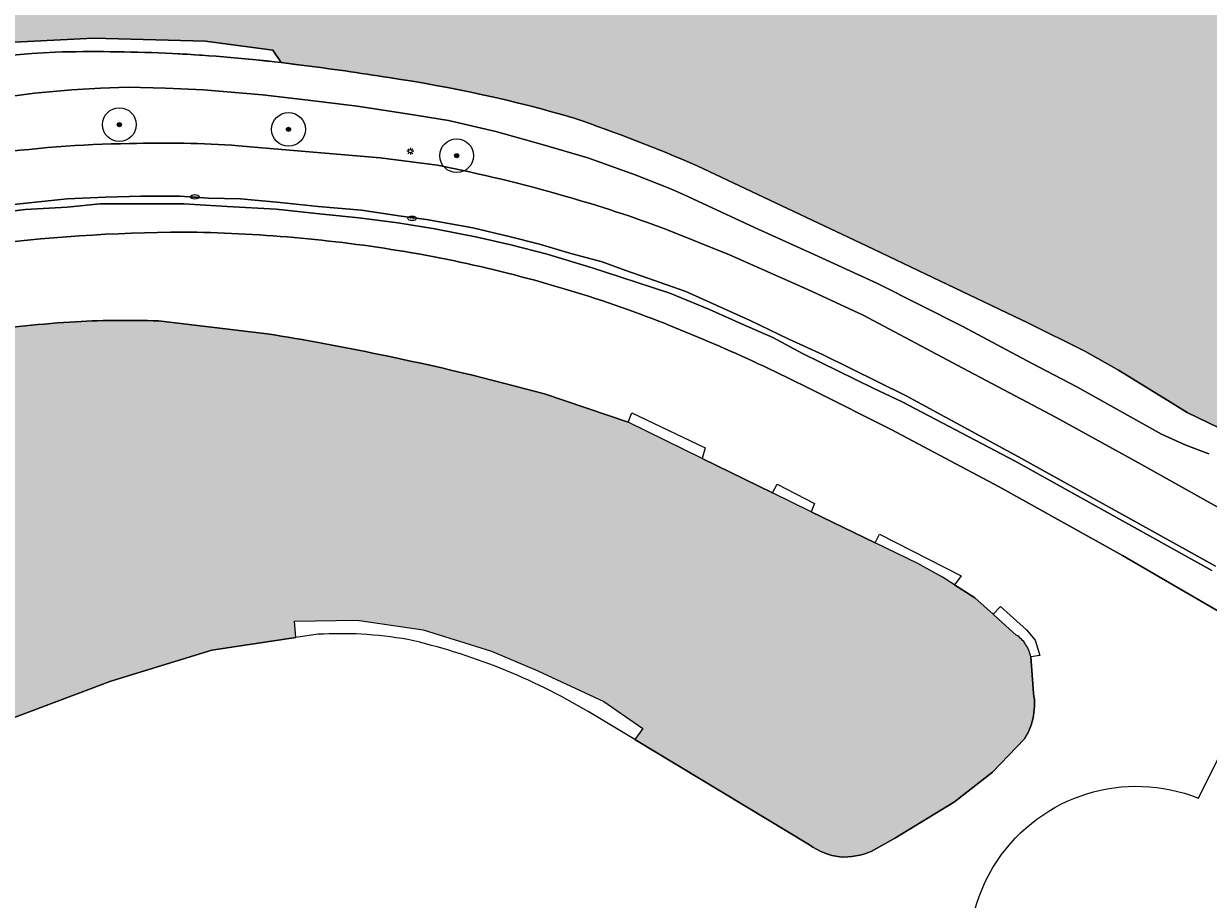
# Model space of a CAD drawing. Header units: metres. Extents: x 125349 to 128236, y 501602 to 503797.
# Tile 137 of 256: x 126871 to 126941, y 501774 to 501826. Entities that reach past the tile are written whole.
import ezdxf
from ezdxf.enums import TextEntityAlignment as Align

# ---------------------------------------------------------------- set-up
doc = ezdxf.new("R2010")
doc.units = ezdxf.units.M
doc.layers.get('0').update_dxf_attribs({"linetype": 'CONTINUOUS'})
for name, color, linetype, lineweight in [('B-WE-GK-BESCHOEIING-G', 130, 'GK-BESCHOEIING-SO', 18), ('B-WE-GR-BOOM-S-500', 90, 'CONTINUOUS', 18), ('B-WE-GR-GROENVOORZIENING-GV', 80, 'CONTINUOUS', 18), ('B-WE-IE-MEUBILAIR-S', 7, 'CONTINUOUS', 18), ('B-WE-OG-TERREIN_BEGROEID-GV', 7, 'CONTINUOUS', 18), ('B-WE-OG-WATER-GV', 130, 'CONTINUOUS', 18), ('B-WE-OG-WATER_SLOOT-GV', 120, 'CONTINUOUS', 18), ('B-WE-VH-GESLOTENVERHARDING-GV', 10, 'CONTINUOUS', 18), ('B-WE-VH-OPENVERHARDING_BETONSTRAATSTEEN-GV', 90, 'CONTINUOUS', 18)]:
    doc.layers.add(name, color=color, linetype=linetype, lineweight=lineweight)
doc.layers.add('B-WE-OG-WATER-V', color=7, linetype='CONTINUOUS', lineweight=18, true_color=0xbee8ff)
doc.layers.add('B-WE-OG-WATER_SLOOT-V', color=7, linetype='CONTINUOUS', lineweight=18, true_color=0x73e9ff)
doc.styles.add('NLCS-ISO', font='NLCS-ISO.ttf')
doc.linetypes.add('GK-BESCHOEIING-SO', pattern='A,18,-3,[1,NLCS.SHX,S=0.6,R=0,X=0,Y=0],-3', length=24)

# ---------------------------------------------------------------- blocks, each defined once
blk = doc.blocks.new('SIE-MEUBILAIR_PAAL_LICHTMAST-SO')
for points in [[(-0.625, 0), (-1, 0)], [(-0.7071067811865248, 0.7071067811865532), (-0.4419417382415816, 0.44194173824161)], [(0, 1), (0, 0.625)], [(0.44194173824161, 0.4419417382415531), (0.7071067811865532, 0.7071067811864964)], [(1, 0), (0.625, 0)], [(-0.7071067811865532, -0.7071067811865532), (-0.4419417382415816, -0.44194173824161)], [(0, -0.625), (0, -1)], [(0.4419417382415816, -0.4419417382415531), (0.7071067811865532, -0.7071067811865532)]]:
    blk.add_lwpolyline(points)
blk.add_circle((0, 0), 0.5)
blk = doc.blocks.new('SIE-MEUBILAIR_PUT_KOLK-SO')
blk.add_ellipse((0, 0), major_axis=(1.25, 4.517432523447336e-15), ratio=0.5400000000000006)
at = {"style": 'NLCS-ISO'}
blk.add_text('klk', height=0.75, dxfattribs=at).set_placement((0.0261189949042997, 2.557953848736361e-13), align=Align.MIDDLE_CENTER)
blk = doc.blocks.new('SGR-BOOM_01-SO')
at = {"linetype": 'ByBlock', "lineweight": 18}
h = blk.add_hatch(color=0, dxfattribs=at)
h.dxf.hatch_style = 1
edge = h.paths.add_edge_path()
edge.add_arc((0, 0), 0.25, 0, 360)
at = {"color": 0, "linetype": 'ByBlock', "lineweight": 18}
for radius in [2, 0.25]:
    blk.add_circle((0, 0), radius, dxfattribs=at)

msp = doc.modelspace()

# ---------------------------------------------------------------- hatches: boundary and pattern name
at = {"layer": 'B-WE-OG-WATER-V'}
h = msp.add_hatch(color=256, dxfattribs=at)
edge = h.paths.add_edge_path()
edge.add_line((126911.374, 501800.566), (126906.989, 501802.71))
edge.add_line((126906.989, 501802.71), (126902.031, 501804.384))
edge.add_arc((126864.2153282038, 501667.8966389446), 141.6291804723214, 74.5138872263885, 78.57415426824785)
edge.add_arc((126867.5411241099, 501690.8188976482), 118.5092821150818, 77.95481448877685, 81.22806397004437)
edge.add_line((126885.614, 501807.942), (126879.203, 501808.709))
edge.add_arc((126877.3182073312, 501753.1103685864), 55.63056946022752, 88.05841757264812, 93.46908842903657)
edge.add_arc((126878.387039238, 501741.2340339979), 67.55071439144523, 93.76445973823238, 98.9242473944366)
edge.add_line((126867.908, 501807.967), (126868.21, 501806.98))
edge.add_line((126868.21, 501806.98), (126865.37, 501806.45))
edge.add_line((126865.37, 501806.45), (126862.53, 501805.43))
edge.add_line((126862.53, 501805.43), (126859.4, 501804.09))
edge.add_line((126859.4, 501804.09), (126857.57, 501802.98))
edge.add_line((126857.57, 501802.98), (126856.12, 501801.39))
edge.add_line((126856.12, 501801.39), (126854.92, 501799.12))
edge.add_line((126854.92, 501799.12), (126853.81, 501796.57))
edge.add_line((126853.81, 501796.57), (126852.773, 501796.831))
edge.add_arc((126861.9078079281, 501794.8792080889), 9.340996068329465, 167.9392311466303, 182.5415019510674)
edge.add_line((126852.576, 501794.465), (126852.65, 501789.664))
edge.add_arc((126859.0103928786, 501790.3820186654), 6.400792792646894, 186.4407977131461, 227.9104828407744)
edge.add_arc((126858.3862770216, 501789.4653705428), 5.304367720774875, 226.2763492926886, 244.1441835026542)
edge.add_line((126856.073, 501784.692), (126859.886, 501782.947))
edge.add_arc((126862.2756901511, 501792.3214649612), 9.674255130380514, 255.699030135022, 272.4426450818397)
edge.add_arc((126862.0922286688, 501791.9765169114), 9.339538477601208, 273.6573944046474, 294.619574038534)
edge.add_line((126865.983, 501783.486), (126876.364, 501787.39))
edge.add_line((126876.364, 501787.39), (126882.355, 501789.223))
edge.add_line((126882.355, 501789.223), (126887.33, 501789.968))
edge.add_line((126887.33, 501789.968), (126887.24, 501790.95))
edge.add_line((126887.24, 501790.95), (126890.95, 501791))
edge.add_line((126890.95, 501791), (126894.85, 501790.42))
edge.add_line((126894.85, 501790.42), (126898.89, 501789.17))
edge.add_line((126898.89, 501789.17), (126901.64, 501788.01))
edge.add_line((126901.64, 501788.01), (126905.54, 501786.18))
edge.add_line((126905.54, 501786.18), (126907.85, 501784.59))
edge.add_line((126907.85, 501784.59), (126907.379, 501783.934))
edge.add_line((126907.379, 501783.934), (126917.714, 501777.701))
edge.add_arc((126920.0857663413, 501781.087814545), 4.134705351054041, 234.9966710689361, 262.1353423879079)
edge.add_arc((126919.7293775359, 501781.211016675), 4.224208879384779, 267.1589078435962, 292.8393738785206)
edge.add_line((126921.369, 501777.318), (126922.815, 501778.133))
edge.add_line((126922.815, 501778.133), (126926.305, 501780.253))
edge.add_line((126926.305, 501780.253), (126928.546, 501782.016))
edge.add_line((126928.546, 501782.016), (126930.434, 501783.989))
edge.add_arc((126927.8735268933, 501785.7603862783), 3.113491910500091, 325.3237434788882, 348.73172170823)
edge.add_arc((126927.4763312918, 501786.0154564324), 3.557059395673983, 345.9514230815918, 370.8330784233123)
edge.add_line((126930.97, 501786.684), (126930.809, 501788.831))
edge.add_arc((126929.0721954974, 501788.5405160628), 1.76092895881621, 9.49494695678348, 35.65631234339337)
edge.add_arc((126929.1268212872, 501788.7458110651), 1.602566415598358, 30.82523670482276, 58.96679335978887)
edge.add_line((126929.953, 501790.119), (126928.902, 501791.058))
edge.add_line((126928.902, 501791.058), (126928.578, 501791.348))
edge.add_line((126928.578, 501791.348), (126927.494, 501792.315))
edge.add_line((126927.494, 501792.315), (126926.305, 501793.088))
edge.add_line((126926.305, 501793.088), (126925.587, 501793.555))
edge.add_line((126925.587, 501793.555), (126924.133, 501794.348))
edge.add_line((126924.133, 501794.348), (126921.599, 501795.579))
edge.add_line((126921.599, 501795.579), (126917.817, 501797.416))
edge.add_line((126917.817, 501797.416), (126915.53, 501798.534))
edge.add_line((126915.53, 501798.534), (126911.374, 501800.566))
at = {"layer": 'B-WE-OG-WATER_SLOOT-V'}
h = msp.add_hatch(color=256, dxfattribs=at)
edge = h.paths.add_edge_path()
edge.add_line((127094.3, 501993.814), (127096.143, 501994.743))
edge.add_line((127096.143, 501994.743), (127100.236, 501997.202))
edge.add_line((127100.236, 501997.202), (127103.694, 501999.28))
edge.add_line((127103.694, 501999.28), (127104.776, 502000))
edge.add_line((127104.776, 502000), (127105.553, 502000.518))
edge.add_line((127105.553, 502000.518), (127108.717, 502002.751))
edge.add_arc((127072.174506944, 502049.8297442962), 59.59666067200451, 307.8185929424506, 318.0726703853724)
edge.add_arc((127071.8661325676, 502049.9576134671), 59.91163227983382, 318.1787457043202, 328.3553430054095)
edge.add_line((127122.87, 502018.525), (127126.861, 502024.853))
edge.add_line((127126.861, 502024.853), (127132.166, 502033.477))
edge.add_line((127132.166, 502033.477), (127132.671, 502034.425))
edge.add_arc((127130.1143154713, 502035.3242463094), 2.710217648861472, 340.6220229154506, 381.6695027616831)
edge.add_arc((127130.1437127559, 502035.2561767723), 2.709046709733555, 23.23719465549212, 44.67900046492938)
edge.add_arc((127130.1356300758, 502035.2505256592), 2.718767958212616, 44.64391315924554, 65.98737231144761)
edge.add_arc((127129.5055395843, 502033.7402402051), 4.35492962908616, 66.50091413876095, 89.493987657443)
edge.add_line((127129.544, 502038.095), (127127.738, 502037.935))
edge.add_line((127127.738, 502037.935), (127127.326, 502037.866))
edge.add_line((127127.326, 502037.866), (127127.051, 502037.715))
edge.add_line((127127.051, 502037.715), (127126.379, 502036.894))
edge.add_line((127126.379, 502036.894), (127125.6, 502035.986))
edge.add_line((127125.6, 502035.986), (127123.881, 502033.43))
edge.add_line((127123.881, 502033.43), (127123.342, 502032.674))
edge.add_line((127123.342, 502032.674), (127123.422, 502032.273))
edge.add_line((127123.422, 502032.273), (127122.402, 502030.393))
edge.add_line((127122.402, 502030.393), (127121.394, 502028.605))
edge.add_line((127121.394, 502028.605), (127120.385, 502026.841))
edge.add_line((127120.385, 502026.841), (127118.609, 502024.124))
edge.add_line((127118.609, 502024.124), (127116.855, 502021.466))
edge.add_line((127116.855, 502021.466), (127114.621, 502018.291))
edge.add_line((127114.621, 502018.291), (127113.314, 502016.537))
edge.add_line((127113.314, 502016.537), (127111.824, 502015.197))
edge.add_line((127111.824, 502015.197), (127110.793, 502013.902))
edge.add_line((127110.793, 502013.902), (127109.269, 502012.297))
edge.add_line((127109.269, 502012.297), (127107.045, 502009.971))
edge.add_line((127107.045, 502009.971), (127105.498, 502008.423))
edge.add_line((127105.498, 502008.423), (127104.73, 502007.575))
edge.add_line((127104.73, 502007.575), (127103.045, 502006.131))
edge.add_line((127103.045, 502006.131), (127100.937, 502004.275))
edge.add_line((127100.937, 502004.275), (127098.679, 502002.636))
edge.add_line((127098.679, 502002.636), (127096.41, 502001.341))
edge.add_line((127096.41, 502001.341), (127094.221, 502000.252))
edge.add_line((127094.221, 502000.252), (127093.34, 502000.05))
edge.add_line((127093.34, 502000.05), (127092.481, 502000.131))
edge.add_line((127092.481, 502000.131), (127092.108, 502000.067))
edge.add_line((127092.108, 502000.067), (127091.654, 501999.791))
edge.add_line((127091.654, 501999.791), (127091.524, 501999.683))
edge.add_line((127091.524, 501999.683), (127090.811, 501999.094))
edge.add_line((127090.811, 501999.094), (127089.807, 501998.316))
edge.add_line((127089.807, 501998.316), (127088.17, 501997.473))
edge.add_line((127088.17, 501997.473), (127086.678, 501996.906))
edge.add_line((127086.678, 501996.906), (127084.069, 501996.241))
edge.add_line((127084.069, 501996.241), (127080.811, 501995.139))
edge.add_line((127080.811, 501995.139), (127077.57, 501993.989))
edge.add_line((127077.57, 501993.989), (127073.485, 501993.032))
edge.add_line((127073.485, 501993.032), (127069.644, 501992.368))
edge.add_line((127069.644, 501992.368), (127065.787, 501991.854))
edge.add_line((127065.787, 501991.854), (127056.618, 501991.488))
edge.add_line((127056.618, 501991.488), (127050.155, 501990.937))
edge.add_line((127050.155, 501990.937), (127045.364, 501990.021))
edge.add_line((127045.364, 501990.021), (127043.05, 501989.373))
edge.add_line((127043.05, 501989.373), (127042.279, 501989.236))
edge.add_arc((127041.9708636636, 501992.0542308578), 2.835026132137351, 249.54278886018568, 276.23975136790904, ccw=False)
edge.add_arc((127041.9620549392, 501992.0352165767), 2.814132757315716, 217.7849215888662, 249.5755185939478, ccw=False)
edge.add_line((127039.738, 501990.311), (127040.261, 501992.857))
edge.add_line((127040.261, 501992.857), (127037.816, 501993.53))
edge.add_line((127037.816, 501993.53), (127035.903, 501992.196))
edge.add_arc((127032.9114983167, 501995.9578947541), 4.806343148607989, 284.8461400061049, 308.49212117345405, ccw=False)
edge.add_arc((127032.9089896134, 501995.9252392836), 4.775432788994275, 253.9912384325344, 284.9756237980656, ccw=False)
edge.add_line((127031.592, 501991.335), (127023.547, 501992.408))
edge.add_arc((127020.0261086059, 501962.7450892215), 29.87113911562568, 83.23084807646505, 95.72952152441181)
edge.add_arc((127020.2822160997, 501961.5766969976), 31.05956958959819, 95.98443235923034, 103.6812512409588)
edge.add_arc((127016.7233418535, 501972.3740419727), 19.74754395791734, 101.0571479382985, 115.8341540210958)
edge.add_arc((127016.8106758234, 501972.3871306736), 19.77400040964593, 116.0784437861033, 130.3990588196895)
edge.add_line((127003.995, 501987.446), (127001.785, 501985.57))
edge.add_line((127001.785, 501985.57), (127000, 501984.055))
edge.add_line((127000, 501984.055), (126997.219, 501981.694))
edge.add_line((126997.219, 501981.694), (126991.217, 501976.387))
edge.add_line((126991.217, 501976.387), (126984.583, 501970.478))
edge.add_line((126984.583, 501970.478), (126976.179, 501963.242))
edge.add_line((126976.179, 501963.242), (126968.434, 501956.598))
edge.add_line((126968.434, 501956.598), (126968.472, 501955.747))
edge.add_line((126968.472, 501955.747), (126968.621, 501955.492))
edge.add_arc((126970.0251317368, 501955.5821526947), 1.407022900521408, 183.6736500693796, 207.8430974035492)
edge.add_arc((126970.0384172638, 501955.5837590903), 1.419528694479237, 207.6499781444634, 262.6167598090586)
edge.add_arc((126970.023397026, 501955.7334820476), 1.566452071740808, 263.8654411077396, 302.0651435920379)
edge.add_line((126970.855, 501954.406), (126986.945, 501967.94))
edge.add_arc((126988.3309801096, 501966.8341456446), 1.773091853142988, 89.06220792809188, 141.4141178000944, ccw=False)
edge.add_arc((126988.39967833, 501966.7736629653), 1.833766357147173, 40.31129564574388, 91.23984076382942, ccw=False)
edge.add_line((126989.798, 501967.96), (126999.488, 501960.161))
edge.add_arc((126983.8168688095, 501950.9719051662), 18.1665576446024, 27.02354249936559, 30.386117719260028, ccw=False)
edge.add_arc((126993.1014530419, 501955.5249958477), 7.828625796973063, 19.544689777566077, 28.213130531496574, ccw=False)
edge.add_arc((126993.9527724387, 501956.0313942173), 6.859646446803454, 2.2775627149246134, 17.93729103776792, ccw=False)
edge.add_arc((126990.0362268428, 501954.8077207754), 10.87420828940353, -6.885817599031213, 7.908929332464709, ccw=False)
edge.add_arc((126990.4989828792, 501954.7087628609), 10.40301381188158, 340.62752329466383, 353.34970958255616, ccw=False)
edge.add_line((127000.313, 501951.258), (127000, 501950.366))
edge.add_line((127000, 501950.366), (126998.793, 501946.425))
edge.add_arc((126988.5183344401, 501949.9312962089), 10.85646652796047, 323.59433513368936, 341.15746027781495, ccw=False)
edge.add_arc((126987.5158998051, 501950.8352928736), 12.20050262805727, 313.28562210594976, 322.9714924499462, ccw=False)
edge.add_line((126995.881, 501941.954), (126987.298, 501936.175))
edge.add_line((126987.298, 501936.175), (126978.083, 501930.612))
edge.add_line((126978.083, 501930.612), (126976.361, 501929.482))
edge.add_line((126976.361, 501929.482), (126973.929, 501927.959))
edge.add_line((126973.929, 501927.959), (126966.054, 501922.717))
edge.add_line((126966.054, 501922.717), (126963.126, 501920.758))
edge.add_line((126963.126, 501920.758), (126957.782, 501917.731))
edge.add_line((126957.782, 501917.731), (126956.522, 501917.049))
edge.add_line((126956.522, 501917.049), (126955.97, 501916.907))
edge.add_line((126955.97, 501916.907), (126955.07, 501916.919))
edge.add_line((126955.07, 501916.919), (126951.885, 501918.014))
edge.add_line((126951.885, 501918.014), (126948.455, 501919.463))
edge.add_line((126948.455, 501919.463), (126947.81, 501919.822))
edge.add_line((126947.81, 501919.822), (126947.409, 501920.152))
edge.add_line((126947.409, 501920.152), (126939.368, 501927.968))
edge.add_arc((126940.3177504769, 501928.9804031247), 1.388159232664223, 200.9085704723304, 226.8288644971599, ccw=False)
edge.add_arc((126940.343103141, 501928.9851634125), 1.41354878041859, 174.526307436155, 200.7220775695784, ccw=False)
edge.add_arc((126940.4712310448, 501928.9166319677), 1.548642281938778, 124.10008010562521, 172.4541110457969, ccw=False)
edge.add_line((126939.603, 501930.199), (126959.424, 501945.373))
edge.add_arc((126958.2740042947, 501946.8604293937), 1.880142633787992, 307.7091535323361, 353.7578436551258)
edge.add_arc((126958.2947797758, 501946.8518413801), 1.858567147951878, 353.9513867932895, 392.2281395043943)
edge.add_arc((126958.3121256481, 501946.855878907), 1.84174979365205, 32.40966147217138, 49.38725333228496)
edge.add_arc((126958.8446491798, 501946.2843207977), 2.079341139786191, 71.30910393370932, 101.8966302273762)
edge.add_arc((126958.7557158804, 501945.87810226), 2.464424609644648, 97.92333546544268, 132.0530169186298)
edge.add_line((126957.105, 501947.708), (126948.566, 501941.421))
edge.add_line((126948.566, 501941.421), (126937.497, 501933.173))
edge.add_line((126937.497, 501933.173), (126932.798, 501929.737))
edge.add_line((126932.798, 501929.737), (126930.979, 501928.412))
edge.add_line((126930.979, 501928.412), (126925.981, 501925.131))
edge.add_line((126925.981, 501925.131), (126923.206, 501923.369))
edge.add_line((126923.206, 501923.369), (126919.215, 501920.524))
edge.add_line((126919.215, 501920.524), (126912.349, 501915.968))
edge.add_line((126912.349, 501915.968), (126908.159, 501913.176))
edge.add_line((126908.159, 501913.176), (126902.659, 501909.702))
edge.add_line((126902.659, 501909.702), (126896.303, 501905.839))
edge.add_line((126896.303, 501905.839), (126889.998, 501902.026))
edge.add_line((126889.998, 501902.026), (126885.308, 501899.241))
edge.add_line((126885.308, 501899.241), (126880.517, 501896.357))
edge.add_line((126880.517, 501896.357), (126876.43, 501893.813))
edge.add_line((126876.43, 501893.813), (126870.678, 501890.242))
edge.add_line((126870.678, 501890.242), (126864.571, 501886.226))
edge.add_line((126864.571, 501886.226), (126859.018, 501882.603))
edge.add_line((126859.018, 501882.603), (126851.851, 501877.901))
edge.add_line((126851.851, 501877.901), (126850.136, 501876.875))
edge.add_line((126850.136, 501876.875), (126848.322, 501875.9))
edge.add_line((126848.322, 501875.9), (126847.775, 501875.536))
edge.add_arc((126857.3467040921, 501859.2482388), 18.89202699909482, 120.4411506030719, 125.0247450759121)
edge.add_arc((126855.0687888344, 501864.2127184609), 13.55498283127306, 129.1871421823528, 144.6200388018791)
edge.add_line((126844.017, 501872.061), (126843.198, 501870.937))
edge.add_line((126843.198, 501870.937), (126842.472, 501869.753))
edge.add_line((126842.472, 501869.753), (126841.862, 501868.503))
edge.add_line((126841.862, 501868.503), (126841.397, 501867.193))
edge.add_line((126841.397, 501867.193), (126840.52, 501865.255))
edge.add_line((126840.52, 501865.255), (126839.612, 501861.166))
edge.add_line((126839.612, 501861.166), (126839.333, 501859.119))
edge.add_line((126839.333, 501859.119), (126839.109, 501857.421))
edge.add_line((126839.109, 501857.421), (126839.016, 501854.371))
edge.add_line((126839.016, 501854.371), (126839.2, 501839.162))
edge.add_line((126839.2, 501839.162), (126839.32, 501836.919))
edge.add_arc((126849.5812862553, 501836.3098246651), 10.27935261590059, 176.6025449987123, 193.2602676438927)
edge.add_arc((126856.6804769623, 501836.1403622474), 17.24389925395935, 187.2908649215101, 203.443394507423)
edge.add_arc((126854.7775780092, 501834.0357173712), 14.70767912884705, 198.8655962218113, 217.1582815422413)
edge.add_arc((126852.3514912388, 501834.4327446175), 13.13538648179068, 224.9545161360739, 251.6123233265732)
edge.add_arc((126852.1765184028, 501841.3615900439), 19.79546597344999, 258.4351968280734, 269.211200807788)
edge.add_arc((126853.2741421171, 501835.8574207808), 14.35495857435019, 264.5229344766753, 280.9748022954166)
edge.add_line((126856.007, 501821.765), (126855.99, 501822.83))
edge.add_line((126855.99, 501822.83), (126859.72, 501823.78))
edge.add_line((126859.72, 501823.78), (126867.12, 501825.02))
edge.add_line((126867.12, 501825.02), (126875.35, 501825.43))
edge.add_line((126875.35, 501825.43), (126881.98, 501825.26))
edge.add_line((126881.98, 501825.26), (126885.95, 501824.72))
edge.add_line((126885.95, 501824.72), (126886.459, 501823.989))
edge.add_arc((126876.1104879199, 501737.4800045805), 87.12575962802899, 82.39298488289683, 83.17849103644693, ccw=False)
edge.add_arc((126870.6783829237, 501685.7835347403), 139.0940101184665, 80.83542543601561, 82.9940563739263, ccw=False)
edge.add_arc((126880.7049492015, 501741.3864494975), 82.6105111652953, 73.76572448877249, 81.55859363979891, ccw=False)
edge.add_arc((126867.4955321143, 501716.1480189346), 110.67862690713, 66.81885631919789, 70.85154221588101, ccw=False)
edge.add_line((126911.063, 501817.891), (126921.096, 501813.152))
edge.add_line((126921.096, 501813.152), (126930.683, 501808.566))
edge.add_line((126930.683, 501808.566), (126934.01, 501806.918))
edge.add_line((126934.01, 501806.918), (126935.994, 501805.79))
edge.add_line((126935.994, 501805.79), (126938.672, 501804.152))
edge.add_line((126938.672, 501804.152), (126940.06, 501803.282))
edge.add_line((126940.06, 501803.282), (126941.897, 501802.403))
edge.add_arc((126943.4544909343, 501806.8975667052), 4.756774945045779, 250.8873925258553, 290.1872076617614)
edge.add_arc((126943.6462862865, 501806.9080202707), 4.703985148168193, 287.9500896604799, 328.896370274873)
edge.add_line((126947.674, 501804.478), (126949.077, 501807.907))
edge.add_line((126949.077, 501807.907), (126949.128, 501808.094))
edge.add_line((126949.128, 501808.094), (126949.728, 501810.271))
edge.add_line((126949.728, 501810.271), (126952.821, 501821.507))
edge.add_arc((126945.8884696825, 501822.9263104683), 7.076328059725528, 348.4296131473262, 381.3539312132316)
edge.add_arc((126945.9670814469, 501822.9284563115), 7.002382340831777, 21.57179616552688, 59.45306834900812)
edge.add_line((126949.526, 501828.959), (126948.971, 501829.382))
edge.add_line((126948.971, 501829.382), (126947.051, 501830.845))
edge.add_line((126947.051, 501830.845), (126944.269, 501832.135))
edge.add_line((126944.269, 501832.135), (126941.824, 501832.57))
edge.add_line((126941.824, 501832.57), (126939.125, 501832.657))
edge.add_line((126939.125, 501832.657), (126934.92, 501832.318))
edge.add_arc((126918.2860756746, 501917.059476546), 86.35858547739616, 275.96197164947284, 281.10540869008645, ccw=False)
edge.add_arc((126918.0783958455, 501923.0591126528), 92.34828099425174, 271.0036638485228, 275.7034891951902, ccw=False)
edge.add_line((126919.696, 501830.725), (126912.035, 501830.137))
edge.add_line((126912.035, 501830.137), (126907.908, 501830.045))
edge.add_line((126907.908, 501830.045), (126903.781, 501829.952))
edge.add_line((126903.781, 501829.952), (126894.231, 501830.083))
edge.add_arc((126894.9605259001, 501865.0902942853), 35.01489484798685, 254.8271296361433, 268.8061714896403, ccw=False)
edge.add_arc((126899.1627569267, 501875.5028926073), 46.18354192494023, 248.6287058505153, 253.1763546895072, ccw=False)
edge.add_arc((126899.1156494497, 501875.4233204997), 46.092277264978, 245.0545609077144, 248.6471919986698, ccw=False)
edge.add_arc((126869.0299840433, 501809.7143579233), 26.17906461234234, 66.00471687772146, 74.90396339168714)
edge.add_arc((126859.970430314, 501780.3103110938), 56.93826128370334, 73.80806731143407, 78.60892617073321)
edge.add_arc((126875.0315377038, 501847.2840304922), 11.7914230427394, 230.5801157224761, 251.120078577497, ccw=False)
edge.add_arc((126875.1198958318, 501846.338165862), 11.13694188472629, 210.0100692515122, 227.1368803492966, ccw=False)
edge.add_arc((126874.4510878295, 501847.4499399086), 11.1893039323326, 199.6895500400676, 216.6676301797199, ccw=False)
edge.add_arc((126877.9412468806, 501850.7443435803), 15.70390079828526, 190.0644320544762, 206.7338309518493, ccw=False)
edge.add_arc((126879.0909074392, 501850.9289563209), 16.86814316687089, 178.2095069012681, 189.9994274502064, ccw=False)
edge.add_arc((126869.5455057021, 501851.3504144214), 7.315267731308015, 152.8546565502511, 179.1729874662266, ccw=False)
edge.add_arc((126868.6526056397, 501852.0952639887), 6.186157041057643, 124.9137945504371, 155.2210206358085, ccw=False)
edge.add_arc((126874.7596681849, 501840.2170631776), 19.50414726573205, 104.46425832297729, 119.646476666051, ccw=False)
edge.add_arc((126877.867389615, 501828.299613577), 31.82010800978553, 98.16711275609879, 104.5228231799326, ccw=False)
edge.add_line((126873.347, 501859.797), (126874.05, 501860.239))
edge.add_line((126874.05, 501860.239), (126875.855, 501860.2))
edge.add_line((126875.855, 501860.2), (126876.542, 501859.347))
edge.add_line((126876.542, 501859.347), (126879.887, 501858.95))
edge.add_line((126879.887, 501858.95), (126884.422, 501857.836))
edge.add_line((126884.422, 501857.836), (126887.813, 501857.138))
edge.add_line((126887.813, 501857.138), (126888.837, 501856.948))
edge.add_line((126888.837, 501856.948), (126889.858, 501856.759))
edge.add_line((126889.858, 501856.759), (126895.046, 501855.886))
edge.add_line((126895.046, 501855.886), (126898.191, 501855.491))
edge.add_line((126898.191, 501855.491), (126901.389, 501855.297))
edge.add_line((126901.389, 501855.297), (126904.538, 501855.152))
edge.add_line((126904.538, 501855.152), (126907.739, 501855.601))
edge.add_line((126907.739, 501855.601), (126913.64, 501857.265))
edge.add_line((126913.64, 501857.265), (126918.073, 501858.981))
edge.add_line((126918.073, 501858.981), (126922.386, 501861.954))
edge.add_arc((126917.0523135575, 501870.3481392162), 9.945339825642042, 302.4321219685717, 314.3137591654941)
edge.add_arc((126916.8905231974, 501870.5646311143), 10.21333145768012, 314.1147564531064, 326.7316807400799)
edge.add_line((126925.43, 501864.962), (126928.575, 501869.846))
edge.add_line((126928.575, 501869.846), (126931.719, 501874.729))
edge.add_line((126931.719, 501874.729), (126935.495, 501880.078))
edge.add_line((126935.495, 501880.078), (126938.859, 501884.533))
edge.add_line((126938.859, 501884.533), (126940.907, 501886.977))
edge.add_line((126940.907, 501886.977), (126947.717, 501895.102))
edge.add_line((126947.717, 501895.102), (126949.461, 501897.01))
edge.add_line((126949.461, 501897.01), (126950.681, 501898.771))
edge.add_line((126950.681, 501898.771), (126951.512, 501899.971))
edge.add_line((126951.512, 501899.971), (126952.273, 501901.07))
edge.add_line((126952.273, 501901.07), (126956.754, 501908.795))
edge.add_arc((126986.7542065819, 501877.8310085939), 43.11358438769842, 127.50723569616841, 134.0942847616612, ccw=False)
edge.add_arc((126983.4737330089, 501882.6484127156), 37.29616382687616, 120.9566175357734, 128.0154452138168, ccw=False)
edge.add_line((126964.289, 501914.632), (126970.994, 501918.396))
edge.add_line((126970.994, 501918.396), (126973.565, 501919.911))
edge.add_line((126973.565, 501919.911), (126976.14, 501921.625))
edge.add_line((126976.14, 501921.625), (126976.746, 501922.017))
edge.add_line((126976.746, 501922.017), (126979.479, 501923.288))
edge.add_line((126979.479, 501923.288), (126981.27, 501923.97))
edge.add_line((126981.27, 501923.97), (126984.841, 501925.105))
edge.add_line((126984.841, 501925.105), (126988.206, 501926.158))
edge.add_line((126988.206, 501926.158), (126992.628, 501927.647))
edge.add_line((126992.628, 501927.647), (126996.345, 501928.795))
edge.add_line((126996.345, 501928.795), (127000, 501929.904))
edge.add_line((127000, 501929.904), (127002.528, 501930.572))
edge.add_line((127002.528, 501930.572), (127008.716, 501934.368))
edge.add_arc((127002.5191024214, 501944.5370902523), 11.90848168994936, 301.3575297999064, 318.4852773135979)
edge.add_arc((127002.6177289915, 501944.4213750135), 11.75795329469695, 318.5889489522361, 331.055665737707)
edge.add_line((127012.907, 501938.731), (127013.632, 501940.336))
edge.add_line((127013.632, 501940.336), (127014.454, 501942.154))
edge.add_line((127014.454, 501942.154), (127015.242, 501945.224))
edge.add_line((127015.242, 501945.224), (127015.979, 501948.092))
edge.add_line((127015.979, 501948.092), (127016.959, 501951.785))
edge.add_line((127016.959, 501951.785), (127017.656, 501954.412))
edge.add_line((127017.656, 501954.412), (127021.095, 501960.901))
edge.add_line((127021.095, 501960.901), (127023.307, 501965.075))
edge.add_line((127023.307, 501965.075), (127027.412, 501969.672))
edge.add_line((127027.412, 501969.672), (127030.113, 501972.697))
edge.add_line((127030.113, 501972.697), (127033.87, 501975.414))
edge.add_line((127033.87, 501975.414), (127036.547, 501977.348))
edge.add_arc((127062.5423525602, 501938.4974888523), 46.74527324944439, 115.38326092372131, 123.7869649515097, ccw=False)
edge.add_arc((127062.6018677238, 501938.3347328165), 46.91783207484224, 108.09949016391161, 115.36372276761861, ccw=False)
edge.add_line((127048.026, 501982.931), (127052.962, 501984.22))
edge.add_line((127052.962, 501984.22), (127057.127, 501985.308))
edge.add_line((127057.127, 501985.308), (127074.025, 501986.845))
edge.add_line((127074.025, 501986.845), (127083.397, 501988.611))
edge.add_line((127083.397, 501988.611), (127087.964, 501990.59))
edge.add_line((127087.964, 501990.59), (127090.992, 501991.902))
edge.add_line((127090.992, 501991.902), (127094.3, 501993.814))
edge = h.paths.add_edge_path(flags=16)
edge.add_line((127014.837, 501988.419), (127018.479, 501989.388))
edge.add_line((127018.479, 501989.388), (127022.961, 501988.907))
edge.add_line((127022.961, 501988.907), (127026.668, 501988.509))
edge.add_line((127026.668, 501988.509), (127029.809, 501987.799))
edge.add_arc((127028.9257324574, 501985.6969579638), 2.280075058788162, 21.510580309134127, 67.20809783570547, ccw=False)
edge.add_arc((127028.7612601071, 501985.699859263), 2.432844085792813, -2.894683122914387, 20.026544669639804, ccw=False)
edge.add_line((127031.191, 501985.577), (127030.226, 501984.144))
edge.add_line((127030.226, 501984.144), (127027.954, 501981.011))
edge.add_line((127027.954, 501981.011), (127025.362, 501977.438))
edge.add_line((127025.362, 501977.438), (127016.107, 501966.216))
edge.add_arc((127007.3687921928, 501979.3228762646), 15.75266584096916, 292.67697263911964, 303.6909460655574, ccw=False)
edge.add_arc((127007.0780430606, 501980.2218344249), 16.69440603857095, 285.1284006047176, 292.40821647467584, ccw=False)
edge.add_line((127011.435, 501964.106), (127008.773, 501963.85))
edge.add_line((127008.773, 501963.85), (127006.138, 501963.596))
edge.add_line((127006.138, 501963.596), (127004.174, 501963.828))
edge.add_line((127004.174, 501963.828), (127002.183, 501964.063))
edge.add_arc((127003.0474814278, 501972.970569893), 8.949420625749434, 250.0912732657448, 264.4567930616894, ccw=False)
edge.add_arc((127003.1054204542, 501973.182439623), 9.16837481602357, 234.77343575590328, 250.20169875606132, ccw=False)
edge.add_line((126997.817, 501965.693), (126992.384, 501970.482))
edge.add_arc((126993.0547178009, 501971.6144854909), 1.316201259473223, 135.7450269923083, 239.3637393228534, ccw=False)
edge.add_line((126992.112, 501972.533), (126996.419, 501976.414))
edge.add_line((126996.419, 501976.414), (127000, 501979.604))
edge.add_line((127000, 501979.604), (127002.591, 501981.946))
edge.add_line((127002.591, 501981.946), (127003.701, 501982.986))
edge.add_line((127003.701, 501982.986), (127010.543, 501987.275))
edge.add_line((127010.543, 501987.275), (127014.837, 501988.419))
edge = h.paths.add_edge_path(flags=16)
edge.add_line((126861.841, 501880.055), (126861.827, 501880.109))
edge.add_line((126861.827, 501880.109), (126863.5, 501881.239))
edge.add_line((126863.5, 501881.239), (126865.307, 501882.428))
edge.add_line((126865.307, 501882.428), (126870.87, 501886.088))
edge.add_line((126870.87, 501886.088), (126878.239, 501890.886))
edge.add_line((126878.239, 501890.886), (126886.915, 501896.167))
edge.add_line((126886.915, 501896.167), (126890.143, 501898.122))
edge.add_line((126890.143, 501898.122), (126895.336, 501901.101))
edge.add_line((126895.336, 501901.101), (126901.841, 501904.911))
edge.add_line((126901.841, 501904.911), (126910.167, 501910.146))
edge.add_line((126910.167, 501910.146), (126915.417, 501913.624))
edge.add_line((126915.417, 501913.624), (126923.142, 501918.868))
edge.add_line((126923.142, 501918.868), (126929.959, 501923.524))
edge.add_line((126929.959, 501923.524), (126931.181, 501924.282))
edge.add_line((126931.181, 501924.282), (126933.884, 501926.129))
edge.add_line((126933.884, 501926.129), (126934.434, 501926.378))
edge.add_line((126934.434, 501926.378), (126934.884, 501926.427))
edge.add_line((126934.884, 501926.427), (126935.284, 501926.377))
edge.add_line((126935.284, 501926.377), (126935.684, 501926.276))
edge.add_line((126935.684, 501926.276), (126936.134, 501926.076))
edge.add_line((126936.134, 501926.076), (126936.484, 501925.825))
edge.add_line((126936.484, 501925.825), (126936.983, 501925.325))
edge.add_line((126936.983, 501925.325), (126942.677, 501919.516))
edge.add_line((126942.677, 501919.516), (126943.976, 501917.964))
edge.add_line((126943.976, 501917.964), (126944.375, 501917.514))
edge.add_line((126944.375, 501917.514), (126944.625, 501917.013))
edge.add_line((126944.625, 501917.013), (126944.862, 501916.569))
edge.add_arc((126932.2976438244, 501913.9530852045), 12.83378573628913, 4.714932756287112, 11.761036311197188, ccw=False)
edge.add_line((126945.088, 501915.008), (126945.727, 501910.623))
edge.add_line((126945.727, 501910.623), (126945.871, 501909.64))
edge.add_line((126945.871, 501909.64), (126945.403, 501909.347))
edge.add_line((126945.403, 501909.347), (126945.7, 501906.487))
edge.add_line((126945.7, 501906.487), (126946.225, 501905.913))
edge.add_line((126946.225, 501905.913), (126945.152, 501904.548))
edge.add_line((126945.152, 501904.548), (126944.249, 501903.4))
edge.add_line((126944.249, 501903.4), (126943.16, 501902.015))
edge.add_line((126943.16, 501902.015), (126942.706, 501900.831))
edge.add_line((126942.706, 501900.831), (126938.793, 501893.988))
edge.add_line((126938.793, 501893.988), (126932.982, 501886.216))
edge.add_line((126932.982, 501886.216), (126929.414, 501881.464))
edge.add_line((126929.414, 501881.464), (126925.896, 501876.712))
edge.add_line((126925.896, 501876.712), (126922.328, 501871.91))
edge.add_line((126922.328, 501871.91), (126921.104, 501870.29))
edge.add_arc((126913.0816770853, 501876.3703941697), 10.06622363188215, 309.1131973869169, 322.84026134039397, ccw=False)
edge.add_arc((126908.3914626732, 501881.9776876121), 17.37606990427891, 302.2360204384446, 309.4487293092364, ccw=False)
edge.add_arc((126910.0494661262, 501878.5397509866), 13.59051942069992, 293.36825120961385, 304.0549988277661, ccw=False)
edge.add_arc((126905.8216429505, 501887.0204741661), 23.0583304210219, 285.8698117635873, 294.65362208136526, ccw=False)
edge.add_line((126912.127, 501864.841), (126904.099, 501863.207))
edge.add_arc((126898.2382230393, 501881.3821875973), 19.09675759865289, 276.3066631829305, 287.8724524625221, ccw=False)
edge.add_arc((126898.8175826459, 501881.1487055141), 18.80909496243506, 261.042583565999, 274.6304024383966, ccw=False)
edge.add_line((126895.889, 501862.569), (126886.838, 501866.005))
edge.add_line((126886.838, 501866.005), (126884.942, 501866.771))
edge.add_line((126884.942, 501866.771), (126881.07, 501868.337))
edge.add_line((126881.07, 501868.337), (126878.833, 501869.269))
edge.add_line((126878.833, 501869.269), (126875.949, 501870.26))
edge.add_line((126875.949, 501870.26), (126874.139, 501870.722))
edge.add_line((126874.139, 501870.722), (126861.881, 501868.031))
edge.add_line((126861.881, 501868.031), (126858.582, 501866.336))
edge.add_line((126858.582, 501866.336), (126849.939, 501862.078))
edge.add_line((126849.939, 501862.078), (126849.049, 501861.061))
edge.add_line((126849.049, 501861.061), (126847.396, 501860.87))
edge.add_line((126847.396, 501860.87), (126845.998, 501860.743))
edge.add_line((126845.998, 501860.743), (126845.045, 501861.315))
edge.add_line((126845.045, 501861.315), (126846.697, 501867.861))
edge.add_line((126846.697, 501867.861), (126847.714, 501869.64))
edge.add_line((126847.714, 501869.64), (126848.159, 501870.721))
edge.add_line((126848.159, 501870.721), (126850.331, 501872.174))
edge.add_line((126850.331, 501872.174), (126861.841, 501880.055))

# ---------------------------------------------------------------- linework, layer by layer
at = {"layer": 'B-WE-GK-BESCHOEIING-G'}
for points in [[(126862.176, 501822.943, -0.05383848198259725), (126873.08, 501824.608)], [(126873.08, 501824.608, -0.01840614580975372), (126879.6, 501824.544)], [(126879.6, 501824.544, -0.02250272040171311), (126887.644, 501823.839)], [(126887.644, 501823.839, -0.009419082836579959), (126892.832, 501823.102)], [(126892.832, 501823.102, -0.03401591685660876), (126903.8, 501820.703)], [(126903.8, 501820.703, -0.01759772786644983), (126911.063, 501817.891)], [(126867.908, 501807.967, -0.02251762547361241), (126873.952, 501808.639)], [(126873.952, 501808.639, -0.02361289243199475), (126879.203, 501808.709)], [(126885.614, 501807.942, -0.01428321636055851), (126892.272, 501806.719)], [(126892.272, 501806.719, -0.01771811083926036), (126902.031, 501804.384)]]:
    msp.add_lwpolyline(points, format="xyb", dxfattribs=at)
at = {"layer": 'B-WE-GK-BESCHOEIING-G', "flags": 128}
msp.add_lwpolyline([(126879.203, 501808.709), (126885.614, 501807.942)], dxfattribs=at)
at = {"layer": 'B-WE-GR-GROENVOORZIENING-GV', "flags": 128}
msp.add_lwpolyline([(126886.459, 501823.989), (126885.95, 501824.72), (126881.98, 501825.26), (126875.35, 501825.43), (126867.12, 501825.02), (126859.72, 501823.78), (126855.99, 501822.83), (126856.007, 501821.765)], dxfattribs=at)
at = {"layer": 'B-WE-GR-GROENVOORZIENING-GV'}
for points in [[(126862.176, 501822.943, -0.05383848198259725), (126873.08, 501824.608)], [(126873.08, 501824.608, -0.01840614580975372), (126879.6, 501824.544)], [(126879.6, 501824.544, -0.01910368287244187), (126886.459, 501823.989)]]:
    msp.add_lwpolyline(points, format="xyb", dxfattribs=at)
at = {"layer": 'B-WE-OG-TERREIN_BEGROEID-GV'}
for points in [[(126873.08, 501824.608, 0.05383848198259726), (126862.176, 501822.943)], [(126879.6, 501824.544, 0.01840614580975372), (126873.08, 501824.608)], [(126886.459, 501823.989, 0.01910368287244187), (126879.6, 501824.544)], [(126887.644, 501823.839, 0.003427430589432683), (126886.459, 501823.989)], [(126892.832, 501823.102, 0.009419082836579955), (126887.644, 501823.839)], [(126903.8, 501820.703, 0.03401591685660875), (126892.832, 501823.102)], [(126911.063, 501817.891, 0.01759772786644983), (126903.8, 501820.703)], [(126868.864, 501818.532, -0.0316929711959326), (126877.48, 501819.199)], [(126877.48, 501819.199, -0.02420393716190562), (126883.926, 501819.073)], [(126895.711, 501817.915, -0.02178475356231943), (126903.232, 501816.095)], [(126903.232, 501816.095, -0.02059320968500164), (126909.257, 501814.115)], [(126881.453, 501813.954, 0.0317552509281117), (126869.14, 501813.231)], [(126894.585, 501812.672, 0.03791808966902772), (126881.453, 501813.954)], [(126907.388, 501809.231, 0.04148024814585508), (126894.585, 501812.672)], [(126917.922, 501804.6, 0.02801543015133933), (126907.388, 501809.231)], [(126867.908, 501807.967, -0.02251762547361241), (126873.952, 501808.639)], [(126873.952, 501808.639, -0.02361289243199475), (126879.203, 501808.709)], [(126885.614, 501807.942, -0.01428321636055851), (126892.272, 501806.719)], [(126892.272, 501806.719, -0.01771811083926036), (126902.031, 501804.384)], [(126891.2, 501790.175, 0.01921544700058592), (126888.65, 501790.166)], [(126893.952, 501789.855, 0.02543022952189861), (126891.2, 501790.175)], [(126899.412, 501788.159, 0.03960742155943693), (126893.952, 501789.855)], [(126904.624, 501785.595, 0.03834347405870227), (126899.412, 501788.159)], [(126930.97, 501786.684, -0.1089952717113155), (126930.927, 501785.152)], [(126930.927, 501785.152, -0.1024932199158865), (126930.434, 501783.989)], [(126928.832, 501776.773, -0.3536663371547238), (126940.736, 501780.471)], [(126919.52, 501776.992, -0.1189713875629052), (126917.714, 501777.701)], [(126921.369, 501777.318, -0.112523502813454), (126919.52, 501776.992)], [(126931.044, 501763.442, -0.3953258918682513), (126928.832, 501776.773)]]:
    msp.add_lwpolyline(points, format="xyb", dxfattribs=at)
at = {"layer": 'B-WE-OG-TERREIN_BEGROEID-GV', "flags": 128}
for points in [[(126869.654, 501821.893), (126871.855, 501822.19), (126874.055, 501822.387), (126875.756, 501822.485), (126877.406, 501822.533), (126879.606, 501822.48), (126881.857, 501822.377), (126885.357, 501822.073), (126888.057, 501821.769), (126890.957, 501821.416), (126893.907, 501820.962), (126896.357, 501820.559), (126899.157, 501819.905), (126901.906, 501819.151), (126904.606, 501818.348), (126907.405, 501817.344), (126909.454, 501816.541), (126910.254, 501816.19), (126914.453, 501814.235), (126918.001, 501812.63), (126921.75, 501810.925), (126926.798, 501808.368), (126930.846, 501806.212), (126933.545, 501804.809), (126938.543, 501802.002), (126939.992, 501801.35), (126941.342, 501800.848)], [(126941.342, 501800.848), (126939.992, 501801.35), (126938.543, 501802.002), (126933.545, 501804.809), (126930.846, 501806.212), (126926.798, 501808.368), (126921.75, 501810.925), (126918.001, 501812.63), (126914.453, 501814.235), (126910.254, 501816.19), (126909.454, 501816.541), (126907.405, 501817.344), (126904.606, 501818.348), (126901.906, 501819.151), (126899.157, 501819.905), (126896.357, 501820.559), (126893.907, 501820.962), (126890.957, 501821.416), (126888.057, 501821.769), (126885.357, 501822.073), (126881.857, 501822.377), (126879.606, 501822.48), (126877.406, 501822.533), (126875.756, 501822.485), (126874.055, 501822.387), (126871.855, 501822.19), (126869.654, 501821.893)], [(126883.926, 501819.073), (126892.315, 501818.358), (126895.711, 501817.915)], [(126921.096, 501813.152), (126911.063, 501817.891)], [(126909.257, 501814.115), (126912.987, 501812.616), (126917.659, 501810.549), (126920.888, 501809.053), (126926.795, 501805.919), (126932.304, 501802.991), (126937.366, 501800.218), (126942.463, 501797.343)], [(126941.897, 501802.403), (126940.06, 501803.282), (126938.672, 501804.152), (126935.994, 501805.79), (126934.01, 501806.918), (126930.683, 501808.566), (126921.096, 501813.152)], [(126879.203, 501808.709), (126885.614, 501807.942)], [(126902.031, 501804.384), (126906.989, 501802.71), (126907.2, 501803.26), (126911.55, 501801.19), (126911.374, 501800.566), (126915.53, 501798.534)], [(126939.86, 501792.726), (126936.239, 501794.832), (126928.946, 501798.886), (126922.542, 501802.277), (126917.922, 501804.6)], [(126915.53, 501798.534), (126915.81, 501799.05), (126918.01, 501797.9), (126917.817, 501797.416), (126921.599, 501795.579), (126921.86, 501796.08), (126926.69, 501793.62), (126926.305, 501793.088), (126927.494, 501792.315), (126928.578, 501791.348), (126929.02, 501791.82), (126930.55, 501790.42), (126931.08, 501789.81), (126931.35, 501788.92), (126930.809, 501788.831)], [(126940.736, 501780.471), (126944.701, 501788.461), (126944.526, 501789.986), (126944.523, 501790.014), (126939.86, 501792.726)], [(126887.33, 501789.968), (126882.355, 501789.223), (126876.364, 501787.39), (126865.983, 501783.486)], [(126888.65, 501790.166), (126887.33, 501789.968)], [(126930.809, 501788.831), (126930.97, 501786.684)], [(126907.379, 501783.934), (126904.624, 501785.595)], [(126917.714, 501777.701), (126907.379, 501783.934)], [(126930.434, 501783.989), (126928.546, 501782.016), (126926.305, 501780.253), (126922.815, 501778.133), (126921.369, 501777.318)]]:
    msp.add_lwpolyline(points, dxfattribs=at)
at = {"layer": 'B-WE-OG-WATER-GV'}
for points in [[(126873.952, 501808.639, 0.02251762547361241), (126867.908, 501807.967)], [(126879.203, 501808.709, 0.02361289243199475), (126873.952, 501808.639)], [(126892.272, 501806.719, 0.01428321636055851), (126885.614, 501807.942)], [(126902.031, 501804.384, 0.01771811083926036), (126892.272, 501806.719)], [(126930.503, 501789.567, 0.1234115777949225), (126929.953, 501790.119)], [(126930.809, 501788.831, 0.1146488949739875), (126930.503, 501789.567)], [(126930.927, 501785.152, 0.1089952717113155), (126930.97, 501786.684)], [(126930.434, 501783.989, 0.1024932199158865), (126930.927, 501785.152)], [(126917.714, 501777.701, 0.1189713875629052), (126919.52, 501776.992)], [(126919.52, 501776.992, 0.112523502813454), (126921.369, 501777.318)]]:
    msp.add_lwpolyline(points, format="xyb", dxfattribs=at)
at = {"layer": 'B-WE-OG-WATER-GV', "flags": 128}
for points in [[(126885.614, 501807.942), (126879.203, 501808.709)], [(126906.989, 501802.71), (126902.031, 501804.384)], [(126911.374, 501800.566), (126906.989, 501802.71)], [(126929.953, 501790.119), (126928.902, 501791.058), (126928.578, 501791.348), (126927.494, 501792.315), (126926.305, 501793.088), (126925.587, 501793.555), (126924.133, 501794.348), (126921.599, 501795.579), (126917.817, 501797.416), (126915.53, 501798.534), (126911.374, 501800.566)], [(126865.983, 501783.486), (126876.364, 501787.39), (126882.355, 501789.223), (126887.33, 501789.968), (126887.24, 501790.95), (126890.95, 501791), (126894.85, 501790.42), (126898.89, 501789.17), (126901.64, 501788.01), (126905.54, 501786.18), (126907.85, 501784.59), (126907.379, 501783.934)], [(126930.97, 501786.684), (126930.809, 501788.831)], [(126907.379, 501783.934), (126917.714, 501777.701)], [(126921.369, 501777.318), (126922.815, 501778.133), (126926.305, 501780.253), (126928.546, 501782.016), (126930.434, 501783.989)]]:
    msp.add_lwpolyline(points, dxfattribs=at)
at = {"layer": 'B-WE-OG-WATER_SLOOT-GV', "flags": 128}
for points in [[(126856.007, 501821.765), (126855.99, 501822.83), (126859.72, 501823.78), (126867.12, 501825.02), (126875.35, 501825.43), (126881.98, 501825.26), (126885.95, 501824.72), (126886.459, 501823.989)], [(126911.063, 501817.891), (126921.096, 501813.152), (126930.683, 501808.566), (126934.01, 501806.918), (126935.994, 501805.79), (126938.672, 501804.152), (126940.06, 501803.282), (126941.897, 501802.403)]]:
    msp.add_lwpolyline(points, dxfattribs=at)
at = {"layer": 'B-WE-OG-WATER_SLOOT-GV'}
for points in [[(126886.459, 501823.989, -0.003427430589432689), (126887.644, 501823.839)], [(126887.644, 501823.839, -0.009419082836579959), (126892.832, 501823.102)], [(126892.832, 501823.102, -0.03401591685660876), (126903.8, 501820.703)], [(126903.8, 501820.703, -0.01759772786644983), (126911.063, 501817.891)]]:
    msp.add_lwpolyline(points, format="xyb", dxfattribs=at)
at = {"layer": 'B-WE-VH-GESLOTENVERHARDING-GV'}
for points in [[(126877.48, 501819.199, 0.0316929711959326), (126868.864, 501818.532)], [(126883.926, 501819.073, 0.02420393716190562), (126877.48, 501819.199)], [(126903.232, 501816.095, 0.02178475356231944), (126895.711, 501817.915)], [(126909.257, 501814.115, 0.02059320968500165), (126903.232, 501816.095)], [(126869.14, 501813.231, -0.0317552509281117), (126881.453, 501813.954)], [(126881.453, 501813.954, -0.03791808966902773), (126894.585, 501812.672)], [(126894.585, 501812.672, -0.04148024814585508), (126907.388, 501809.231)], [(126907.388, 501809.231, -0.02801543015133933), (126917.922, 501804.6)]]:
    msp.add_lwpolyline(points, format="xyb", dxfattribs=at)
at = {"layer": 'B-WE-VH-GESLOTENVERHARDING-GV', "flags": 128}
for points in [[(126895.711, 501817.915), (126892.315, 501818.358), (126883.926, 501819.073)], [(126869.146, 501815.442), (126871.547, 501815.689), (126873.798, 501815.936), (126876.048, 501816.033), (126878.149, 501816.081), (126880.449, 501816.078), (126882.149, 501815.976), (126884.05, 501815.923), (126886.4, 501815.72), (126888.65, 501815.467), (126891.2, 501815.264), (126893.55, 501814.911), (126895.05, 501814.709), (126897.8, 501814.206), (126899.95, 501813.703), (126901.749, 501813.25), (126903.599, 501812.698), (126905.449, 501812.196), (126906.849, 501811.694), (126908.148, 501811.242), (126910.398, 501810.439), (126912.197, 501809.637), (126914.196, 501808.734), (126916.495, 501807.631), (126918.495, 501806.728), (126923.443, 501804.271), (126930.09, 501800.662), (126941.734, 501794.197)], [(126941.534, 501793.947), (126929.889, 501800.413), (126923.192, 501803.922), (126921.493, 501804.724), (126917.295, 501806.78), (126915.545, 501807.732), (126913.696, 501808.535), (126911.797, 501809.387), (126909.447, 501810.34), (126906.548, 501811.294), (126904.848, 501811.846), (126902.199, 501812.65), (126900.049, 501813.203), (126898.049, 501813.655), (126895.549, 501814.158), (126893.349, 501814.511), (126891.049, 501814.814), (126888.899, 501815.017), (126886.149, 501815.321), (126883.249, 501815.474), (126880.699, 501815.628), (126878.098, 501815.631), (126875.748, 501815.634), (126873.797, 501815.436), (126871.297, 501815.289), (126869.246, 501815.042)], [(126942.463, 501797.343), (126937.366, 501800.218), (126932.304, 501802.991), (126926.795, 501805.919), (126920.888, 501809.053), (126917.659, 501810.549), (126912.987, 501812.616), (126909.257, 501814.115)], [(126917.922, 501804.6), (126922.542, 501802.277), (126928.946, 501798.886), (126936.239, 501794.832), (126939.86, 501792.726), (126944.523, 501790.014)]]:
    msp.add_lwpolyline(points, dxfattribs=at)
at = {"layer": 'B-WE-VH-OPENVERHARDING_BETONSTRAATSTEEN-GV', "flags": 128}
for points in [[(126941.734, 501794.197), (126930.09, 501800.662), (126923.443, 501804.271), (126918.495, 501806.728), (126916.495, 501807.631), (126914.196, 501808.734), (126912.197, 501809.637), (126910.398, 501810.439), (126908.148, 501811.242), (126906.849, 501811.694), (126905.449, 501812.196), (126903.599, 501812.698), (126901.749, 501813.25), (126899.95, 501813.703), (126897.8, 501814.206), (126895.05, 501814.709), (126893.55, 501814.911), (126891.2, 501815.264), (126888.65, 501815.467), (126886.4, 501815.72), (126884.05, 501815.923), (126882.149, 501815.976), (126880.449, 501816.078), (126878.149, 501816.081), (126876.048, 501816.033), (126873.798, 501815.936), (126871.547, 501815.689), (126869.146, 501815.442)], [(126869.246, 501815.042), (126871.297, 501815.289), (126873.797, 501815.436), (126875.748, 501815.634), (126878.098, 501815.631), (126880.699, 501815.628), (126883.249, 501815.474), (126886.149, 501815.321), (126888.899, 501815.017), (126891.049, 501814.814), (126893.349, 501814.511), (126895.549, 501814.158), (126898.049, 501813.655), (126900.049, 501813.203), (126902.199, 501812.65), (126904.848, 501811.846), (126906.548, 501811.294), (126909.447, 501810.34), (126911.797, 501809.387), (126913.696, 501808.535), (126915.545, 501807.732), (126917.295, 501806.78), (126921.493, 501804.724), (126923.192, 501803.922), (126929.889, 501800.413), (126941.534, 501793.947)]]:
    msp.add_lwpolyline(points, dxfattribs=at)

# ---------------------------------------------------------------- block references
at = {"layer": 'B-WE-GR-BOOM-S-500', "xscale": 0.5, "yscale": 0.5, "zscale": 0.5}
for p in [(126876.876, 501820.32), (126886.886, 501820.039), (126896.838, 501818.481)]:
    msp.add_blockref('SGR-BOOM_01-SO', p, dxfattribs=at)
at = {"layer": 'B-WE-IE-MEUBILAIR-S', "xscale": 0.2, "yscale": 0.2, "zscale": 0.2}
for name, p in [('SIE-MEUBILAIR_PAAL_LICHTMAST-SO', (126894.098, 501818.749)), ('SIE-MEUBILAIR_PUT_KOLK-SO', (126881.344, 501816.05)), ('SIE-MEUBILAIR_PUT_KOLK-SO', (126894.201, 501814.772))]:
    msp.add_blockref(name, p, dxfattribs=at)

doc.saveas('drawing.dxf')
